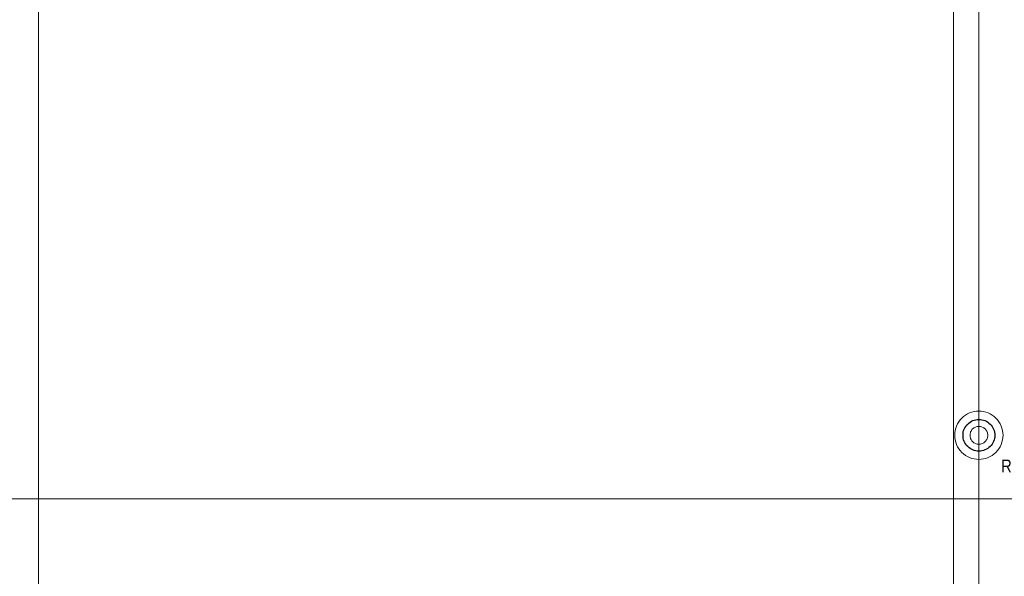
# Model space of a CAD drawing. Extents: x -720 to 300, y 62 to 1112.
# Tile 31 of 50: x -605 to -450, y 823 to 910. Entities that reach past the tile are written whole.
import ezdxf
from ezdxf.lldxf.tags import DXFTag

# ---------------------------------------------------------------- set-up
doc = ezdxf.new("R2010")
doc.units = 0
doc.layers.get('0').update_dxf_attribs({"lineweight": 13})
doc.layers.add('60- 61 allgemeine Ausstattung- 4 Terrassen', color=9, linetype='Continuous', lineweight=9, true_color=0x808080)
doc.layers.add('70 -72 Beschriftung- 1 Beschriftung allgemein', color=7, linetype='Continuous', lineweight=9, true_color=0xff6633)
doc.layers.add('70 -71 Achsen- 1 Gebäudeachsen', color=7, linetype='STRICHPUNKT2-A06DNB31MF', lineweight=18)
doc.styles.get("Standard").update_dxf_attribs({"font": 'ARIALN.TTF'})
tags = doc.linetypes.add('grob-A06DNB30MF', pattern=[14, 3, -8, 3]).pattern_tags.tags
tags[8:9] = [DXFTag(74, 4), DXFTag(75, 0), DXFTag(340, '0'), DXFTag(46, 0.0), DXFTag(50, 0.0), DXFTag(44, 0.0), DXFTag(45, 0.0)]
tags[6:7] = [DXFTag(74, 4), DXFTag(75, 0), DXFTag(340, '0'), DXFTag(46, 0.0), DXFTag(50, 0.0), DXFTag(44, 0.0), DXFTag(45, 0.0)]
tags[4:5] = [DXFTag(74, 4), DXFTag(75, 0), DXFTag(340, '0'), DXFTag(46, 0.0), DXFTag(50, 0.0), DXFTag(44, 0.0), DXFTag(45, 0.0)]
tags = doc.linetypes.add('STRICHPUNKT2-A06DNB31MF', pattern=[12.7, 6.35, -3.175, 0, -3.175]).pattern_tags.tags
tags[10:11] = [DXFTag(74, 4), DXFTag(75, 0), DXFTag(340, '0'), DXFTag(46, 0.0), DXFTag(50, 0.0), DXFTag(44, 0.0), DXFTag(45, 0.0)]
tags[8:9] = [DXFTag(74, 4), DXFTag(75, 0), DXFTag(340, '0'), DXFTag(46, 0.0), DXFTag(50, 0.0), DXFTag(44, 0.0), DXFTag(45, 0.0)]
tags[6:7] = [DXFTag(74, 4), DXFTag(75, 0), DXFTag(340, '0'), DXFTag(46, 0.0), DXFTag(50, 0.0), DXFTag(44, 0.0), DXFTag(45, 0.0)]
tags[4:5] = [DXFTag(74, 4), DXFTag(75, 0), DXFTag(340, '0'), DXFTag(46, 0.0), DXFTag(50, 0.0), DXFTag(44, 0.0), DXFTag(45, 0.0)]

# ---------------------------------------------------------------- blocks, each defined once
blk = doc.blocks.new('Referenz-A06DNB32MF')
at = {"layer": '60- 61 allgemeine Ausstattung- 4 Terrassen', "color": 0, "linetype": 'Continuous', "ltscale": 0.13}
for p, q in [((-602.35, 1003.91), (-602.35, 770.91)), ((-458.35, 770.91), (-458.35, 1003.91))]:
    blk.add_line(p, q, dxfattribs=at)
at = {"layer": '60- 61 allgemeine Ausstattung- 4 Terrassen', "color": 0, "lineweight": 25}
for p, q in [((-456.66, 845.87), (-456.56, 846.09)), ((-456.56, 846.09), (-456.43, 846.3)), ((-456.43, 846.3), (-456.29, 846.5)), ((-456.29, 846.5), (-456.12, 846.68)), ((-456.12, 846.68), (-455.94, 846.84)), ((-455.94, 846.84), (-455.74, 846.99)), ((-455.74, 846.99), (-455.53, 847.12)), ((-455.53, 847.12), (-455.31, 847.22)), ((-455.31, 847.22), (-455.08, 847.3)), ((-455.08, 847.3), (-454.84, 847.36)), ((-454.84, 847.36), (-454.6, 847.4)), ((-454.6, 847.4), (-454.35, 847.41)), ((-454.35, 847.41), (-454.11, 847.4)), ((-454.11, 847.4), (-453.87, 847.36)), ((-453.87, 847.36), (-453.63, 847.3)), ((-453.63, 847.3), (-453.4, 847.22)), ((-453.4, 847.22), (-453.18, 847.12)), ((-453.18, 847.12), (-452.97, 846.99)), ((-452.97, 846.99), (-452.77, 846.84)), ((-452.77, 846.84), (-452.59, 846.68)), ((-452.59, 846.68), (-452.42, 846.5)), ((-452.42, 846.5), (-452.28, 846.3)), ((-452.28, 846.3), (-452.15, 846.09)), ((-452.15, 846.09), (-452.04, 845.87)), ((-456.85, 844.91), (-456.84, 845.16)), ((-456.84, 844.67), (-456.85, 844.91)), ((-456.84, 845.16), (-456.81, 845.4)), ((-456.81, 844.42), (-456.84, 844.67)), ((-456.81, 845.4), (-456.75, 845.64)), ((-456.75, 844.19), (-456.81, 844.42)), ((-456.75, 845.64), (-456.66, 845.87)), ((-452.04, 845.87), (-451.96, 845.64)), ((-451.96, 845.64), (-451.9, 845.4)), ((-451.9, 844.42), (-451.96, 844.19)), ((-451.9, 845.4), (-451.87, 845.16)), ((-451.87, 844.67), (-451.9, 844.42)), ((-451.87, 845.16), (-451.85, 844.91)), ((-451.85, 844.91), (-451.87, 844.67)), ((-456.66, 843.96), (-456.75, 844.19)), ((-456.56, 843.73), (-456.66, 843.96)), ((-456.43, 843.52), (-456.56, 843.73)), ((-456.29, 843.33), (-456.43, 843.52)), ((-456.12, 843.14), (-456.29, 843.33)), ((-455.94, 842.98), (-456.12, 843.14)), ((-455.74, 842.83), (-455.94, 842.98)), ((-452.77, 842.98), (-452.97, 842.83)), ((-452.59, 843.14), (-452.77, 842.98)), ((-452.42, 843.33), (-452.59, 843.14)), ((-452.28, 843.52), (-452.42, 843.33)), ((-452.15, 843.73), (-452.28, 843.52)), ((-452.04, 843.96), (-452.15, 843.73)), ((-451.96, 844.19), (-452.04, 843.96)), ((-455.53, 842.71), (-455.74, 842.83)), ((-455.31, 842.6), (-455.53, 842.71)), ((-455.08, 842.52), (-455.31, 842.6)), ((-454.84, 842.46), (-455.08, 842.52)), ((-454.6, 842.42), (-454.84, 842.46)), ((-454.35, 842.41), (-454.6, 842.42)), ((-454.11, 842.42), (-454.35, 842.41)), ((-453.87, 842.46), (-454.11, 842.42)), ((-453.63, 842.52), (-453.87, 842.46)), ((-453.4, 842.6), (-453.63, 842.52)), ((-453.18, 842.71), (-453.4, 842.6)), ((-452.97, 842.83), (-453.18, 842.71))]:
    blk.add_line(p, q, dxfattribs=at)
at = {"layer": '70 -71 Achsen- 1 Gebäudeachsen', "color": 0, "linetype": 'STRICHPUNKT2-A06DNB31MF', "ltscale": 0.18}
for p, q in [((-454.35, 1084.85), (-454.35, 85.41)), ((-682.36, 834.91), (76.35, 834.91))]:
    blk.add_line(p, q, dxfattribs=at)
at = {"layer": '70 -72 Beschriftung- 1 Beschriftung allgemein', "color": 0, "linetype": 'grob-A06DNB30MF', "ltscale": 0.13}
for p, q in [((-457.29, 847.32), (-457.04, 847.6)), ((-457.04, 847.6), (-456.76, 847.85)), ((-456.76, 847.85), (-456.47, 848.07)), ((-456.47, 848.07), (-456.15, 848.26)), ((-456.15, 848.26), (-455.81, 848.42)), ((-455.81, 848.42), (-455.46, 848.55)), ((-455.46, 848.55), (-455.1, 848.64)), ((-455.1, 848.64), (-454.73, 848.69)), ((-454.73, 848.69), (-454.35, 848.71)), ((-454.35, 848.71), (-453.98, 848.69)), ((-453.98, 848.69), (-453.61, 848.64)), ((-453.61, 848.64), (-453.25, 848.55)), ((-453.25, 848.55), (-452.9, 848.42)), ((-452.9, 848.42), (-452.56, 848.26)), ((-452.56, 848.26), (-452.24, 848.07)), ((-452.24, 848.07), (-451.94, 847.85)), ((-451.94, 847.85), (-451.67, 847.6)), ((-451.67, 847.6), (-451.42, 847.32)), ((-458.08, 845.65), (-457.99, 846.02)), ((-457.99, 846.02), (-457.87, 846.37)), ((-457.87, 846.37), (-457.71, 846.7)), ((-457.71, 846.7), (-457.51, 847.02)), ((-457.51, 847.02), (-457.29, 847.32)), ((-451.42, 847.32), (-451.19, 847.02)), ((-451.19, 847.02), (-451, 846.7)), ((-451, 846.7), (-450.84, 846.37)), ((-450.84, 846.37), (-450.72, 846.02)), ((-450.72, 846.02), (-450.63, 845.65)), ((-458.15, 844.91), (-458.14, 845.28)), ((-458.14, 844.54), (-458.15, 844.91)), ((-458.14, 845.28), (-458.08, 845.65)), ((-458.08, 844.17), (-458.14, 844.54)), ((-450.63, 845.65), (-450.57, 845.28)), ((-450.57, 844.54), (-450.63, 844.17)), ((-450.57, 845.28), (-450.55, 844.91)), ((-450.55, 844.91), (-450.57, 844.54)), ((-457.99, 843.81), (-458.08, 844.17)), ((-457.87, 843.46), (-457.99, 843.81)), ((-457.71, 843.12), (-457.87, 843.46)), ((-457.51, 842.8), (-457.71, 843.12)), ((-451, 843.12), (-451.19, 842.8)), ((-450.84, 843.46), (-451, 843.12)), ((-450.72, 843.81), (-450.84, 843.46)), ((-450.63, 844.17), (-450.72, 843.81)), ((-457.29, 842.5), (-457.51, 842.8)), ((-457.04, 842.23), (-457.29, 842.5)), ((-456.76, 841.97), (-457.04, 842.23)), ((-456.47, 841.75), (-456.76, 841.97)), ((-456.15, 841.56), (-456.47, 841.75)), ((-455.81, 841.4), (-456.15, 841.56)), ((-455.46, 841.28), (-455.81, 841.4)), ((-452.9, 841.4), (-453.25, 841.28)), ((-452.56, 841.56), (-452.9, 841.4)), ((-452.24, 841.75), (-452.56, 841.56)), ((-451.94, 841.97), (-452.24, 841.75)), ((-451.67, 842.23), (-451.94, 841.97)), ((-451.42, 842.5), (-451.67, 842.23)), ((-451.19, 842.8), (-451.42, 842.5)), ((-455.1, 841.19), (-455.46, 841.28)), ((-454.73, 841.13), (-455.1, 841.19)), ((-454.35, 841.11), (-454.73, 841.13)), ((-453.98, 841.13), (-454.35, 841.11)), ((-453.61, 841.19), (-453.98, 841.13)), ((-453.25, 841.28), (-453.61, 841.19))]:
    blk.add_line(p, q, dxfattribs=at)
at = {"layer": '70 -72 Beschriftung- 1 Beschriftung allgemein', "color": 0, "linetype": 'Continuous', "ltscale": 0.13}
for p, q in [((-455.34, 845.9), (-455.24, 845.99)), ((-455.24, 845.99), (-455.13, 846.08)), ((-455.13, 846.08), (-455.01, 846.15)), ((-455.01, 846.15), (-454.89, 846.21)), ((-454.89, 846.21), (-454.76, 846.25)), ((-454.76, 846.25), (-454.63, 846.29)), ((-454.63, 846.29), (-454.49, 846.31)), ((-454.49, 846.31), (-454.35, 846.31)), ((-454.35, 846.31), (-454.22, 846.31)), ((-454.22, 846.31), (-454.08, 846.29)), ((-454.08, 846.29), (-453.95, 846.25)), ((-453.95, 846.25), (-453.82, 846.21)), ((-453.82, 846.21), (-453.69, 846.15)), ((-453.69, 846.15), (-453.58, 846.08)), ((-453.58, 846.08), (-453.47, 845.99)), ((-453.47, 845.99), (-453.36, 845.9)), ((-455.75, 845.05), (-455.73, 845.19)), ((-455.75, 844.91), (-455.75, 845.05)), ((-455.75, 844.77), (-455.75, 844.91)), ((-455.73, 844.64), (-455.75, 844.77)), ((-455.73, 845.19), (-455.69, 845.32)), ((-455.69, 844.51), (-455.73, 844.64)), ((-455.69, 845.32), (-455.65, 845.45)), ((-455.65, 844.38), (-455.69, 844.51)), ((-455.65, 845.45), (-455.59, 845.57)), ((-455.59, 845.57), (-455.52, 845.69)), ((-455.52, 845.69), (-455.44, 845.8)), ((-455.44, 845.8), (-455.34, 845.9)), ((-453.36, 845.9), (-453.27, 845.8)), ((-453.27, 845.8), (-453.19, 845.69)), ((-453.19, 845.69), (-453.12, 845.57)), ((-453.12, 845.57), (-453.06, 845.45)), ((-453.06, 845.45), (-453.01, 845.32)), ((-453.01, 844.51), (-453.06, 844.38)), ((-453.01, 845.32), (-452.98, 845.19)), ((-452.98, 844.64), (-453.01, 844.51)), ((-452.98, 845.19), (-452.96, 845.05)), ((-452.96, 844.77), (-452.98, 844.64)), ((-452.96, 845.05), (-452.95, 844.91)), ((-452.95, 844.91), (-452.96, 844.77)), ((-455.59, 844.25), (-455.65, 844.38)), ((-455.52, 844.13), (-455.59, 844.25)), ((-455.44, 844.02), (-455.52, 844.13)), ((-455.34, 843.92), (-455.44, 844.02)), ((-455.24, 843.83), (-455.34, 843.92)), ((-455.13, 843.75), (-455.24, 843.83)), ((-455.01, 843.68), (-455.13, 843.75)), ((-454.89, 843.62), (-455.01, 843.68)), ((-454.76, 843.57), (-454.89, 843.62)), ((-454.63, 843.54), (-454.76, 843.57)), ((-454.49, 843.52), (-454.63, 843.54)), ((-454.35, 843.51), (-454.49, 843.52)), ((-454.22, 843.52), (-454.35, 843.51)), ((-454.08, 843.54), (-454.22, 843.52)), ((-453.95, 843.57), (-454.08, 843.54)), ((-453.82, 843.62), (-453.95, 843.57)), ((-453.69, 843.68), (-453.82, 843.62)), ((-453.58, 843.75), (-453.69, 843.68)), ((-453.47, 843.83), (-453.58, 843.75)), ((-453.36, 843.92), (-453.47, 843.83)), ((-453.27, 844.02), (-453.36, 843.92)), ((-453.19, 844.13), (-453.27, 844.02)), ((-453.12, 844.25), (-453.19, 844.13)), ((-453.06, 844.38), (-453.12, 844.25))]:
    blk.add_line(p, q, dxfattribs=at)
at = {"layer": '70 -72 Beschriftung- 1 Beschriftung allgemein', "color": 0, "linetype": 'Continuous', "ltscale": 0.13, "insert": (-450.85, 841.09), "char_height": 2.0138, "attachment_point": 1}
blk.add_mtext('{\\fArial Narrow;RO 139,7 x 10,0}', dxfattribs=at)

msp = doc.modelspace()

# ---------------------------------------------------------------- block references
at = {"color": 8, "lineweight": 13, "ltscale": 0.13, "true_color": 0x808080}
msp.add_blockref('Referenz-A06DNB32MF', (0, 0), dxfattribs=at)

doc.saveas('drawing.dxf')
